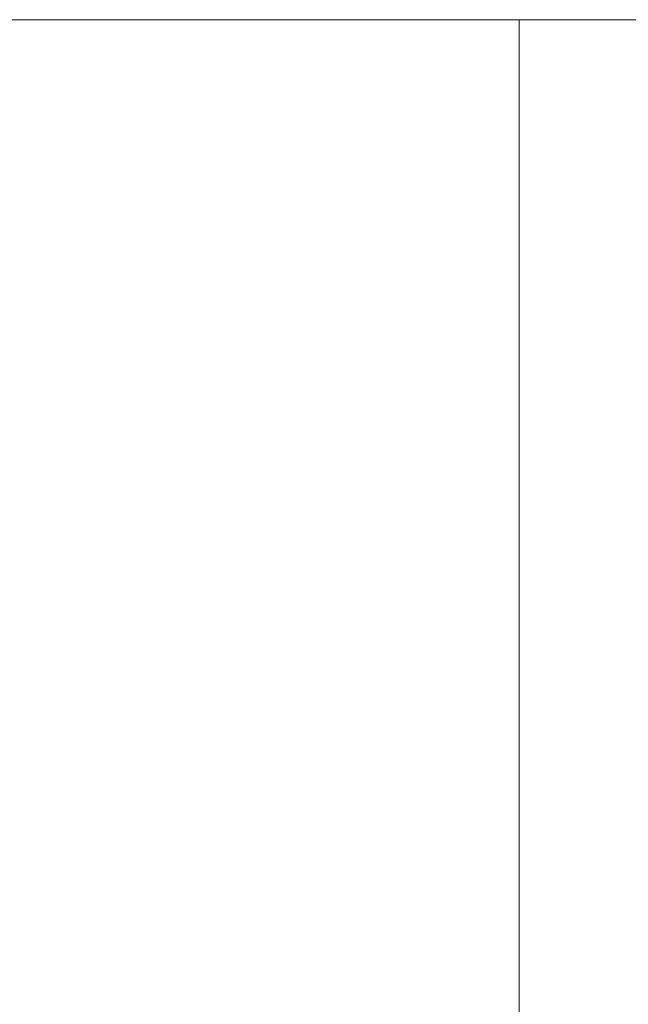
# Model space of a CAD drawing. Extents: x 5066 to 9756, y -2696 to -1109.
# Tile 103 of 248: x 9375.13449 to 9375.14207, y -2578.96171 to -2578.94944. Entities that reach past the tile are written whole.
import ezdxf

# ---------------------------------------------------------------- set-up
doc = ezdxf.new("R2010")
doc.units = 0
doc.header["$MEASUREMENT"] = 0
doc.layers.add('EL-Quadro de medição', color=9, linetype='CONTINUOUS', lineweight=18)

msp = doc.modelspace()

# ---------------------------------------------------------------- linework, layer by layer
at = {"layer": 'EL-Quadro de medição'}
for p, q in [((9375.180709, -2578.949443), (9374.700709, -2578.949443)), ((9374.700709, -2578.949443), (9375.180709, -2578.949443)), ((9375.140709, -2578.949443), (9375.120709, -2578.949443)), ((9375.120709, -2578.949443), (9375.140709, -2578.949443)), ((9375.140709, -2578.973254), (9375.140709, -2578.949443)), ((9375.140709, -2578.973254), (9375.140709, -2578.949443))]:
    msp.add_line(p, q, dxfattribs=at)

doc.saveas('drawing.dxf')
